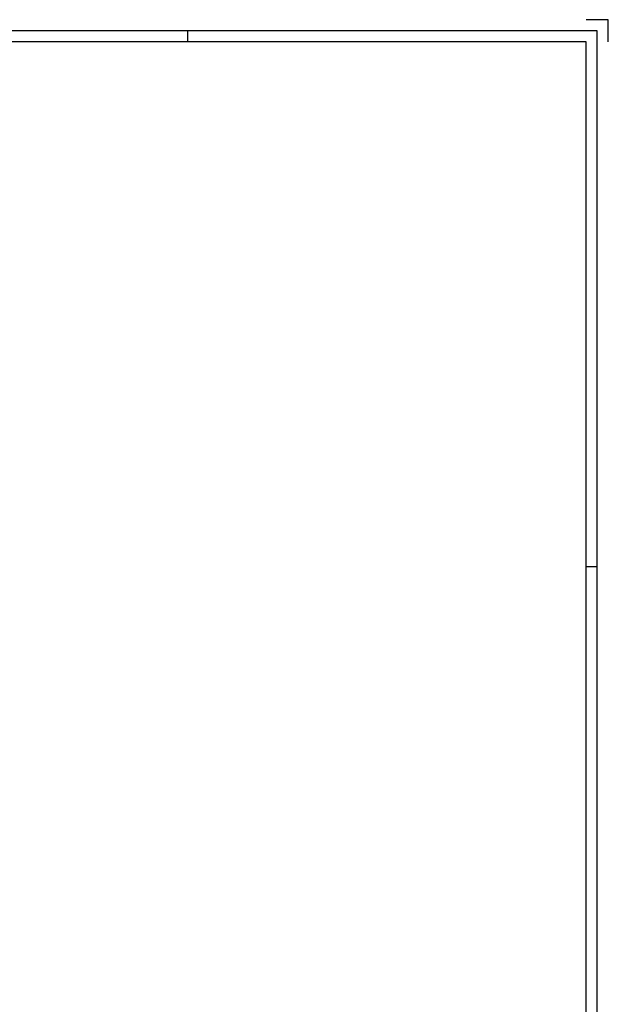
# Model space of a CAD drawing. Extents: x 0 to 1189, y 0 to 841.
# Tile 33 of 33: x 923 to 1189, y 396 to 841. Entities that reach past the tile are written whole.
import ezdxf

# ---------------------------------------------------------------- set-up
doc = ezdxf.new("R2010")
doc.units = 0
doc.layers.get('0').update_dxf_attribs({"linetype": 'CONTINUOUS'})

# ---------------------------------------------------------------- blocks, each defined once
blk = doc.blocks.new('FORA0H')
at = {"color": 4}
for p, q in [((1189, 841), (1179, 841)), ((1189, 831), (1189, 841)), ((1184, 836), (20, 836)), ((1184, 5), (1184, 836))]:
    blk.add_line(p, q, dxfattribs=at)
at = {"color": 7}
for p, q in [((999, 831), (999, 836)), ((1179, 594), (1184, 594))]:
    blk.add_line(p, q, dxfattribs=at)
at = {"color": 6}
for p, q in [((1179, 831), (25, 831)), ((1179, 10), (1179, 831))]:
    blk.add_line(p, q, dxfattribs=at)

msp = doc.modelspace()

# ---------------------------------------------------------------- block references
msp.add_blockref('FORA0H', (0, 0))

doc.saveas('drawing.dxf')
